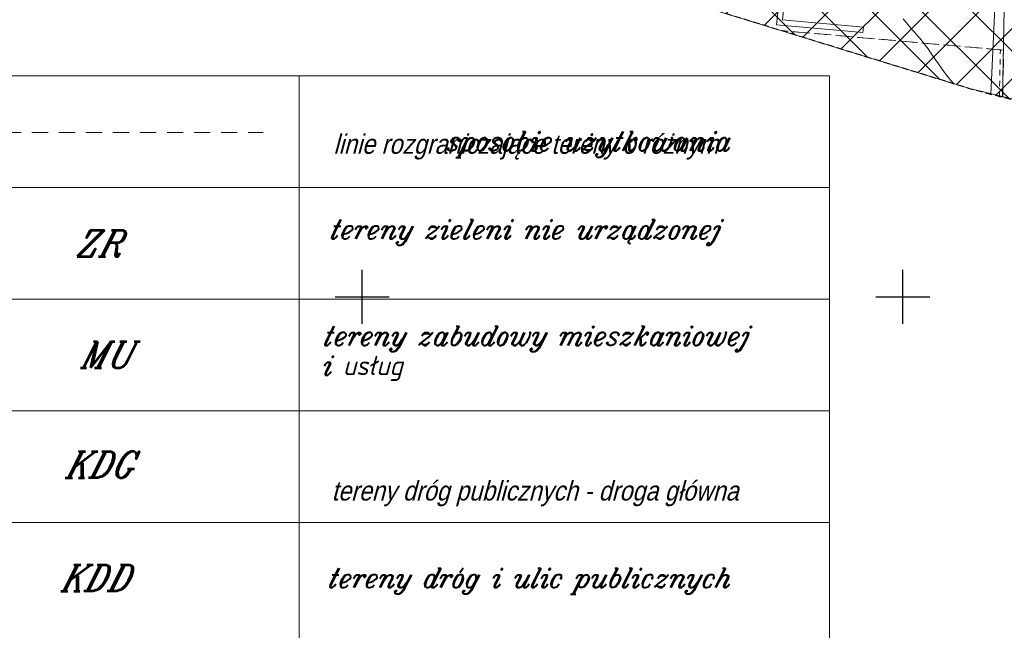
# Model space of a CAD drawing. Header units: metres. Extents: x 7435600 to 7436400, y 5537603 to 5538250.
# Tile 21 of 43: x 7435968 to 7436059, y 5537819 to 5537876. Entities that reach past the tile are written whole.
import ezdxf

# ---------------------------------------------------------------- set-up
doc = ezdxf.new("R2010")
doc.units = ezdxf.units.M
doc.header["$MEASUREMENT"] = 0
for name, pattern in [('0.5_0.5', [1, 0.5, -0.5]), ('1.5_0.5', [2, 1.5, -0.5]), ('1.5_1.0', [2.5, 1.5, -1]), ('2', [0.9, 0.6, -0.3]), ('218-500', [1, 0.5, -0.5]), ('219-500', [0])]:
    doc.linetypes.add(name, pattern=pattern)
doc.layers.get('0').update_dxf_attribs({"color": 2, "linetype": 'CONTINUOUS', "lineweight": 5})
doc.layers.add('!ramka', color=2, linetype='CONTINUOUS', lineweight=0)
doc.layers.add('BUIB02_02', color=7, linetype='CONTINUOUS', lineweight=0)
for name, color, linetype in [('217-Granica konturu klasyfikcyjnego', 7, 'CONTINUOUS'), ('218-Granica użytku', 7, 'CONTINUOUS'), ('218-Granica użytku po granicy działki', 7, 'CONTINUOUS'), ('219-Linia granicy', 7, 'CONTINUOUS'), ('360-Fundament obrys', 7, 'CONTINUOUS'), ('811-Warstwica ciągła linia', 7, 'CONTINUOUS'), ('Komentarz lub etykieta na mapie', 7, 'CONTINUOUS'), ('Miejsce błędu lub ostrzeżenia po kontroli', 7, 'CONTINUOUS'), ('murek oporowy (linia)', 7, 'CONTINUOUS'), ('przewód wodociągowy (linia)', 7, 'CONTINUOUS'), ('Strefa osuwisk potencjalnych', 7, 'CONTINUOUS'), ('Wstawianie ramki sekcyjnej z opisem', 7, 'CONTINUOUS'), ('Zakres', 7, 'CONTINUOUS')]:
    doc.layers.add(name, color=color, linetype=linetype)
doc.styles.get("Standard").update_dxf_attribs({"font": 'italic_1250.shx', "width": 0.75})
doc.linetypes.add('450-500k', pattern='A,2.5,0,[7,ksztalty.shx,S=0.714,R=0,X=0,Y=0],2.5', length=5)

# ---------------------------------------------------------------- blocks, each defined once
blk = doc.blocks.new('RAMKA500K')
at = {"color": 0}
for p, q in [((0, 97.5), (0, 102.5)), ((50, 97.5), (50, 102.5)), ((400, 97.5), (400, 102.5)), ((0, 100), (2.5, 100)), ((47.5, 100), (52.5, 100)), ((397.5, 100), (400, 100))]:
    blk.add_line(p, q, dxfattribs=at)

msp = doc.modelspace()

# ---------------------------------------------------------------- hatches: boundary and pattern name
at = {"layer": 'BUIB02_02', "linetype": 'Continuous', "lineweight": 5}
h = msp.add_hatch(dxfattribs=at)
h.set_pattern_fill('CROSSHATCH', color=253, style=0, pattern_type=2)
h.set_pattern_definition([(45, (7435961.6253, 5537924.7712), (-2.319904, 2.319904), []), (315, (7435961.6253, 5537924.7712), (2.319904, 2.319904), [])])
h.paths.add_polyline_path([(7436043.44, 5537913.56), (7436060.08, 5537909.02), (7436072.46, 5537904.21), (7436080.45, 5537901.44), (7436125.26, 5537886.3), (7436123.85, 5537883.72), (7436121.78, 5537879.94), (7436111.81, 5537868.54), (7436097.96, 5537862.42), (7436082.82, 5537862.73), (7436056.09, 5537869.29), (7436015.82, 5537881.67), (7435957.74, 5537897.76), (7435948.84, 5537901.62), (7435934.32, 5537910.49), (7435934.03, 5537910.63), (7435939.24, 5537925.51), (7435940.01, 5537935.88), (7435938.04, 5537945.01), (7435935.67, 5537947.6), (7435945.85, 5537945.72), (7435954.28, 5537942.86), (7435969.69, 5537938.08), (7435996.02, 5537930.09), (7436005.99, 5537926.19), (7436016.39, 5537923.91), (7436023.56, 5537921.25)])

# ---------------------------------------------------------------- linework, layer by layer
at = {"layer": '!ramka', "color": 251, "linetype": 'Continuous', "lineweight": 13}
msp.add_3dface([(7435692.445, 5538052.761), (7436192.445, 5538052.761), (7436192.445, 5537747.761), (7435692.445, 5537747.761)], dxfattribs=at)
at = {"layer": '217-Granica konturu klasyfikcyjnego', "color": 3, "linetype": '1.5_0.5', "lineweight": 13, "flags": 128}
for points in [[(7436059.33, 5537872.8), (7436038.825, 5537874.598)], [(7436059.248, 5537868.456), (7436059.33, 5537872.8)]]:
    msp.add_lwpolyline(points, dxfattribs=at)
at = {"layer": '218-Granica użytku', "color": 3, "linetype": '218-500', "lineweight": 13, "flags": 128}
for points in [[(7436059.33, 5537872.8), (7436038.825, 5537874.598)], [(7436038.825, 5537874.598), (7436059.33, 5537872.8)]]:
    msp.add_lwpolyline(points, dxfattribs=at)
at = {"layer": '218-Granica użytku po granicy działki', "color": 3, "linetype": '0.5_0.5', "lineweight": 13}
for p, q in [((7436058.948, 5537868.462), (7436059.03, 5537872.806)), ((7436059.03, 5537872.806), (7436059.03, 5537872.806)), ((7436059.03, 5537872.806), (7436059.03, 5537872.806)), ((7436058.948, 5537868.462), (7436058.948, 5537868.462)), ((7436058.948, 5537868.462), (7436058.948, 5537868.462))]:
    msp.add_line(p, q, dxfattribs=at)
at = {"layer": '219-Linia granicy', "color": 3, "linetype": '219-500', "lineweight": 13, "flags": 128}
msp.add_lwpolyline([(7436059.243, 5537868.457), (7436059.91, 5537904.33)], dxfattribs=at)
at = {"layer": '360-Fundament obrys', "color": 251, "linetype": 'Continuous', "lineweight": 13, "flags": 128}
for points in [[(7435956.927, 5537860.099), (7435956.923, 5537870.412), (7435994.172, 5537870.412), (7436043.217, 5537870.412), (7436043.217, 5537860.099)], [(7435994.175, 5537756.934), (7435994.175, 5537787.885), (7435994.175, 5537860.096), (7435994.175, 5537870.415)], [(7435956.931, 5537849.785), (7435956.927, 5537860.099), (7435994.177, 5537860.099), (7436043.221, 5537860.099), (7436043.22, 5537849.785)], [(7435956.927, 5537849.783), (7436043.221, 5537849.783)], [(7436043.22, 5537849.785), (7436043.221, 5537839.464), (7436043.221, 5537818.834), (7436043.22, 5537808.515)], [(7435956.927, 5537839.464), (7436043.221, 5537839.464)], [(7435956.927, 5537829.15), (7436043.221, 5537829.15)]]:
    msp.add_lwpolyline(points, dxfattribs=at)
at = {"layer": '811-Warstwica ciągła linia', "color": 32, "linetype": 'Continuous', "lineweight": 13, "flags": 128}
msp.add_lwpolyline([(7436054.697, 5537869.718), (7436054.625, 5537869.802), (7436054.435, 5537870.028), (7436054.247, 5537870.257), (7436054.18, 5537870.34), (7436054.063, 5537870.487), (7436053.804, 5537870.826), (7436053.554, 5537871.17), (7436053.309, 5537871.518), (7436053.067, 5537871.868), (7436052.826, 5537872.219), (7436052.584, 5537872.569), (7436052.339, 5537872.916), (7436052.088, 5537873.259), (7436051.829, 5537873.596), (7436051.68, 5537873.78), (7436051.56, 5537873.925), (7436051.409, 5537874.1), (7436051.257, 5537874.274), (7436051.104, 5537874.447), (7436050.95, 5537874.62), (7436050.796, 5537874.792), (7436050.643, 5537874.966), (7436050.492, 5537875.141), (7436050.343, 5537875.317), (7436050.197, 5537875.496), (7436050.17, 5537875.53), (7436050.053, 5537875.677)], dxfattribs=at)
at = {"layer": 'Miejsce błędu lub ostrzeżenia po kontroli', "color": 214, "linetype": '1.5_1.0', "lineweight": 13, "flags": 128}
msp.add_lwpolyline([(7435959.447, 5537865.173), (7435990.843, 5537865.173)], dxfattribs=at)
at = {"layer": 'murek oporowy (linia)', "color": 251, "lineweight": 13}
for p, q in [((7436038.701, 5537878.626), (7436038.335, 5537875.144)), ((7436038.335, 5537875.144), (7436046.317, 5537874.411))]:
    msp.add_line(p, q, dxfattribs=at)
at = {"layer": 'murek oporowy (linia)', "color": 251, "linetype": '450-500k', "lineweight": 13}
for p, q in [((7436039.199, 5537878.574), (7436038.885, 5537875.596)), ((7436038.885, 5537875.596), (7436046.363, 5537874.909))]:
    msp.add_line(p, q, dxfattribs=at)
at = {"layer": 'murek oporowy (linia)', "color": 251, "linetype": 'Continuous', "lineweight": 13}
for p, q in [((7436046.34, 5537874.66), (7436046.317, 5537874.411)), ((7436046.363, 5537874.909), (7436046.34, 5537874.66))]:
    msp.add_line(p, q, dxfattribs=at)
at = {"layer": 'przewód wodociągowy (linia)', "color": 5, "linetype": 'Continuous', "lineweight": 13, "flags": 128}
msp.add_lwpolyline([(7436058.146, 5537868.724), (7436059.04, 5537888.03), (7436045.02, 5537906.21), (7436046.22, 5537911.14), (7436048.01, 5537922.74), (7436048.79, 5537930.48), (7436048.79, 5537933.76)], dxfattribs=at)
at = {"layer": 'Strefa osuwisk potencjalnych', "color": 253, "linetype": 'Continuous', "lineweight": 13, "flags": 128}
msp.add_lwpolyline([(7435954.28, 5537942.86), (7435969.69, 5537938.08), (7435996.02, 5537930.09), (7436005.99, 5537926.19), (7436016.39, 5537923.91), (7436023.56, 5537921.25), (7436043.44, 5537913.56), (7436060.08, 5537909.02), (7436072.46, 5537904.21), (7436080.45, 5537901.44), (7436125.26, 5537886.3), (7436123.85, 5537883.72), (7436121.78, 5537879.94), (7436111.81, 5537868.54), (7436097.96, 5537862.42), (7436082.82, 5537862.73), (7436056.09, 5537869.29), (7436015.82, 5537881.67), (7435957.74, 5537897.76)], dxfattribs=at)
msp.add_lwpolyline([(7435954.28, 5537942.86), (7435969.69, 5537938.08), (7435996.02, 5537930.09), (7436005.99, 5537926.19), (7436016.39, 5537923.91), (7436023.56, 5537921.25), (7436043.44, 5537913.56), (7436060.08, 5537909.02), (7436072.46, 5537904.21), (7436080.45, 5537901.44), (7436125.26, 5537886.3), (7436123.85, 5537883.72), (7436121.78, 5537879.94), (7436111.81, 5537868.54), (7436097.96, 5537862.42), (7436082.82, 5537862.73), (7436056.09, 5537869.29), (7436015.82, 5537881.67), (7435957.74, 5537897.76)], dxfattribs=at)
msp.add_lwpolyline([(7435954.28, 5537942.86), (7435969.69, 5537938.08), (7435996.02, 5537930.09), (7436005.99, 5537926.19), (7436016.39, 5537923.91), (7436023.56, 5537921.25), (7436043.44, 5537913.56), (7436060.08, 5537909.02), (7436072.46, 5537904.21), (7436080.45, 5537901.44), (7436125.26, 5537886.3), (7436123.85, 5537883.72), (7436121.78, 5537879.94), (7436111.81, 5537868.54), (7436097.96, 5537862.42), (7436082.82, 5537862.73), (7436056.09, 5537869.29), (7436015.82, 5537881.67), (7435957.74, 5537897.76)], dxfattribs=at)
at = {"layer": 'Zakres', "color": 5, "linetype": '2', "lineweight": 30, "flags": 128}
msp.add_lwpolyline([(7435791.95, 5538004.83), (7435788.55, 5537993.08), (7435787.96, 5537986.53), (7435787.35, 5537979.77), (7435791.23, 5537966.98), (7435799.62, 5537956.58), (7435811.29, 5537950.08), (7435839.35, 5537940.91), (7435847.93, 5537935.74), (7435857.59, 5537931.73), (7435868.01, 5537930.77), (7435873.84, 5537931.1), (7435927.63, 5537913.78), (7435934.32, 5537910.49), (7435948.84, 5537901.62), (7435957.74, 5537897.76), (7436015.82, 5537881.67), (7436056.09, 5537869.29), (7436058.12, 5537868.73), (7436082.82, 5537862.73), (7436097.96, 5537862.42), (7436111.81, 5537868.54), (7436121.78, 5537879.94), (7436129.89, 5537894.76), (7436134.11, 5537909.18), (7436131.89, 5537924.04), (7436123.64, 5537936.6), (7436110.88, 5537944.55), (7436055.14, 5537964.31), (7436052.48, 5537965.13), (7436027.84, 5537971.72), (7435999.56, 5537979.44), (7435995.34, 5537981.24), (7435974.61, 5537991.35), (7435974.21, 5537991.54), (7435952.34, 5538001.86), (7435940.13, 5538005.1), (7435927.06, 5538006.13), (7435886.07, 5538018.53), (7435885.05, 5538018.82), (7435855.64, 5538026.76), (7435837.67, 5538033.11), (7435824.44, 5538035.07), (7435811.44, 5538031.93), (7435800.57, 5538024.15), (7435795.41, 5538016.01), (7435793.41, 5538012.85)], close=True, dxfattribs=at)

# ---------------------------------------------------------------- block references
at = {"layer": 'Wstawianie ramki sekcyjnej z opisem', "color": 251, "linetype": 'Continuous', "lineweight": 13}
for p in [(7435600, 5537750), (7436000, 5537750)]:
    msp.add_blockref('RAMKA500K', p, dxfattribs=at)

# ---------------------------------------------------------------- texts
at = {"layer": 'Komentarz lub etykieta na mapie', "color": 251, "linetype": 'Continuous', "lineweight": 13, "oblique": 15, "width": 0.9}
for s, p in [(' sposobie użytkowania', (7436006.598, 5537863.486)), ('tereny zieleni nie urządzonej', (7435996.865, 5537855.351)), ('tereny zabudowy mieszkaniowej ', (7435996.253, 5537845.513)), ('i usług', (7435996.208, 5537842.765)), ('tereny dróg i ulic publicznych', (7435996.701, 5537823.133))]:
    msp.add_text(s, height=1.792, dxfattribs=at).set_placement(p)
at = {"layer": 'Komentarz lub etykieta na mapie', "color": 214, "linetype": 'Continuous', "lineweight": 13, "oblique": 15, "width": 0.9}
for s, p in [('ZR', (7435973.552, 5537853.731)), ('MU', (7435973.933, 5537843.452)), ('KDG', (7435972.541, 5537833.285)), ('KDD', (7435972.111, 5537822.819))]:
    msp.add_text(s, height=2.43, dxfattribs=at).set_placement(p)
at = {"layer": 'Komentarz lub etykieta na mapie', "color": 251, "linetype": 'Continuous', "lineweight": 13, "char_height": 1.792, "attachment_point": 7, "line_spacing_factor": 0.8}
for s, insert, width in [('\\Ftxt;\\Q15;\\H1x;\\W0.9;linie rozgraniczające tereny o różnym', (7435997.341, 5537862.678), 43.94702), ('\\Ftxt;\\Q15;\\H1x;\\W0.9;tereny dróg publicznych - droga główna', (7435997.166, 5537830.641), 43.68959)]:
    msp.add_mtext(s, dxfattribs=dict(at, insert=insert, width=width))

doc.saveas('drawing.dxf')
